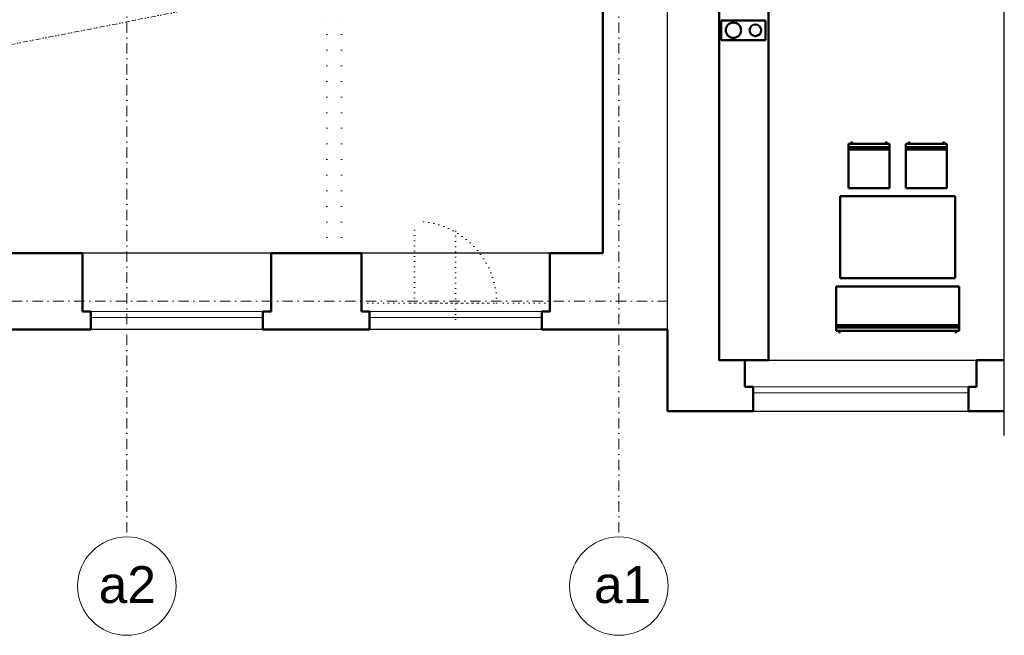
# Model space of a CAD drawing. Header units: millimetres. Extents: x 887082 to 1346431, y -219716 to -98064.
# Tile 21 of 37: x 1082045 to 1094051, y -180008 to -172496. Entities that reach past the tile are written whole.
import ezdxf

# ---------------------------------------------------------------- set-up
doc = ezdxf.new("R2010")
doc.units = ezdxf.units.MM
doc.header["$LTSCALE"] = 10
for name, pattern in [('DASHDOT', [25.4, 12.7, -6.35, 0, -6.35]), ('DIVIDE2', [15.875, 6.35, -3.175, 0, -3.175, 0, -3.175]), ('DOT', [6.35, 0, -6.35])]:
    doc.linetypes.add(name, pattern=pattern)
for name, color, linetype, lineweight in [('CKOKNA', 1, 'Continuous', 9), ('CKSTENY_OSY', 1, 'DASHDOT', 15), ('CKSTENY_REZ', 6, 'Continuous', 50), ('S-GRID-IDEN', 7, 'Continuous', 9), ('TP_bourané_kce', 7, 'DOT', 15), ('TP_podhledy', 1, 'DIVIDE2', 15)]:
    doc.layers.add(name, color=color, linetype=linetype, lineweight=lineweight)
doc.layers.add('CKSTENY_PODROVINOU', color=7, linetype='Continuous')
doc.layers.add('TP_skryté_1', color=21, linetype='Continuous', lineweight=50, plot=False)
doc.styles.add('Arial_1', font='arial.ttf', dxfattribs={"height": 450})
doc.linetypes.add('PRERUSENI', pattern='A,60,[100,cadkon.shx,S=2.5,R=0,X=0,Y=0],-10', length=70)

# ---------------------------------------------------------------- blocks, each defined once
blk = doc.blocks.new('dvouplotýnkový vařič')
at = {"color": 0, "linetype": 'ByBlock', "lineweight": -2}
for p, q in [((0, 0), (0, 540)), ((0, 540), (240, 540)), ((240, 540), (240, 0)), ((240, 0), (0, 0))]:
    blk.add_line(p, q, dxfattribs=at)
for centre, radius in [((120, 392), 93.4), ((120, 124), 70.1)]:
    blk.add_circle(centre, radius, dxfattribs=at)
blk = doc.blocks.new('*U68')
at = {"color": 0, "linetype": 'ByBlock', "lineweight": -2}
for p, q in [((1450, 1640), (-50, 1640)), ((-50, 1640), (-50, 1100)), ((1450, 1600), (-50, 1600)), ((-50, 1573), (1450, 1573)), ((0, 1656), (-20, 1656)), ((-20, 1640), (-20, 1656)), ((0, 1656), (0, 1640)), ((1400, 1656), (1400, 1640)), ((1420, 1656), (1400, 1656)), ((1420, 1640), (1420, 1656)), ((1450, 1100), (1450, 1640)), ((-50, 1100), (1450, 1100)), ((0, 1000), (1400, 1000)), ((0, 0), (0, 1000)), ((1400, 1000), (1400, 0)), ((1400, 0), (0, 0)), ((600, -100), (100, -100)), ((100, -590), (100, -100)), ((600, -100), (600, -573)), ((1300, -100), (800, -100)), ((800, -590), (800, -100)), ((1300, -100), (1300, -573)), ((600, -573), (100, -573)), ((100, -640), (100, -590)), ((100, -600), (600, -600)), ((600, -573), (600, -623)), ((600, -640), (600, -590)), ((1300, -573), (800, -573)), ((800, -640), (800, -590)), ((800, -600), (1300, -600)), ((1300, -573), (1300, -623)), ((1300, -640), (1300, -590)), ((100, -640), (600, -640)), ((130, -640), (130, -656)), ((130, -656), (150, -656)), ((150, -656), (150, -640)), ((550, -656), (550, -640)), ((550, -656), (570, -656)), ((570, -640), (570, -656)), ((800, -640), (1300, -640)), ((830, -640), (830, -656)), ((830, -656), (850, -656)), ((850, -656), (850, -640)), ((1250, -656), (1250, -640)), ((1250, -656), (1270, -656)), ((1270, -640), (1270, -656))]:
    blk.add_line(p, q, dxfattribs=at)

msp = doc.modelspace()

# ---------------------------------------------------------------- linework, layer by layer
at = {"layer": 'CKOKNA', "color": 252}
for p, q in [((1085011, -176056), (1082911, -176056)), ((1085011, -176131), (1082911, -176131)), ((1088411, -176056), (1086311, -176056)), ((1088411, -176131), (1086311, -176131)), ((1090989, -176976), (1093614, -176976)), ((1090989, -177051), (1093614, -177051))]:
    msp.add_line(p, q, dxfattribs=at)
at = {"layer": 'CKSTENY_OSY', "color": 252, "lineweight": 5}
for p, q in [((1083351, -160332), (1083351, -178808)), ((1089351, -160332), (1089351, -178808)), ((1089951, -175931), (1060084, -175931))]:
    msp.add_line(p, q, dxfattribs=at)
at = {"layer": 'CKSTENY_PODROVINOU', "color": 252, "linetype": 'PRERUSENI'}
msp.add_line((1094051, -177571), (1094051, -160159), dxfattribs=at)
at = {"layer": 'CKSTENY_PODROVINOU', "color": 252}
for p, q in [((1089946, -176276), (1089946, -170076)), ((1085111, -175346), (1082811, -175346)), ((1088511, -175346), (1086211, -175346)), ((1085011, -176276), (1082911, -176276)), ((1088411, -176276), (1086311, -176276)), ((1090889, -176651), (1093714, -176651)), ((1090989, -177271), (1093614, -177271))]:
    msp.add_line(p, q, dxfattribs=at)
at = {"layer": 'CKSTENY_REZ', "color": 252}
for p, q in [((1089156, -169926), (1089156, -175346)), ((1090576, -176651), (1090576, -170076)), ((1081711, -175346), (1082811, -175346)), ((1082811, -175346), (1082811, -176056)), ((1085111, -175346), (1085111, -176056)), ((1085111, -175346), (1086211, -175346)), ((1086211, -175346), (1086211, -176056)), ((1088511, -175346), (1088511, -176056)), ((1088511, -175346), (1089156, -175346)), ((1082811, -176056), (1082911, -176056)), ((1082911, -176056), (1082911, -176276)), ((1085011, -176056), (1085011, -176276)), ((1085111, -176056), (1085011, -176056)), ((1086211, -176056), (1086311, -176056)), ((1086311, -176056), (1086311, -176276)), ((1088411, -176056), (1088411, -176276)), ((1088511, -176056), (1088411, -176056)), ((1082911, -176276), (1081611, -176276)), ((1086311, -176276), (1085011, -176276)), ((1089946, -176276), (1088411, -176276)), ((1089946, -177271), (1089946, -176276)), ((1090889, -176651), (1090576, -176651)), ((1090889, -176651), (1090889, -176976)), ((1093714, -176651), (1094051, -176651)), ((1093714, -176651), (1093714, -176976)), ((1090889, -176976), (1090989, -176976)), ((1090989, -176976), (1090989, -177271)), ((1093614, -176976), (1093614, -177271)), ((1093614, -176976), (1093714, -176976)), ((1090989, -177271), (1089946, -177271)), ((1093614, -177271), (1094051, -177271))]:
    msp.add_line(p, q, dxfattribs=at)
at = {"layer": 'S-GRID-IDEN', "color": 252}
for centre in [(1083351, -179408), (1089351, -179408)]:
    msp.add_circle(centre, 600, dxfattribs=at)
at = {"layer": 'TP_bourané_kce', "color": 252, "ltscale": 3}
for p, q in [((1085791, -175346), (1085791, -172436)), ((1085971, -175346), (1085971, -172436))]:
    msp.add_line(p, q, dxfattribs=at)
at = {"layer": 'TP_bourané_kce', "color": 252}
for p, q in [((1086861, -175956), (1086861, -174956)), ((1087361, -176156), (1087361, -174956)), ((1086861, -175956), (1086211, -175956)), ((1086811, -175956), (1087911, -175956)), ((1086811, -175956), (1086861, -175956)), ((1086811, -176056), (1086811, -175956)), ((1086861, -175956), (1086861, -176056)), ((1086861, -175956), (1087861, -175956)), ((1086861, -175956), (1086861, -176056)), ((1086861, -175956), (1087861, -175956)), ((1087861, -175956), (1087861, -176056)), ((1088511, -175956), (1087861, -175956)), ((1087911, -175956), (1087861, -175956)), ((1087861, -175956), (1087861, -176056)), ((1087911, -176056), (1087911, -175956)), ((1086861, -176056), (1086211, -176056)), ((1086861, -176056), (1086811, -176056)), ((1086861, -176056), (1087861, -176056)), ((1086861, -176056), (1087861, -176056)), ((1088511, -176056), (1087861, -176056)), ((1087861, -176056), (1087911, -176056))]:
    msp.add_line(p, q, dxfattribs=at)
msp.add_arc((1086861, -175956), 1000, 0, 90, dxfattribs=at)
at = {"layer": 'TP_podhledy', "color": 252}
msp.add_line((1068981, -175346), (1089156, -171381), dxfattribs=at)
at = {"layer": 'TP_skryté_1', "color": 252}
msp.add_lwpolyline([(1090576, -170376), (1091176, -170376), (1091176, -176651), (1090576, -176651)], close=True, dxfattribs=at)

# ---------------------------------------------------------------- block references
at = {"layer": 'TP_skryté_1', "color": 252, "xscale": -1}
for name, p, rotation in [('dvouplotýnkový vařič', (1091140, -172505), 90), ('*U68', (1092051, -174651), 180)]:
    msp.add_blockref(name, p, dxfattribs=dict(at, rotation=rotation))

# ---------------------------------------------------------------- texts
at = {"layer": 'S-GRID-IDEN', "color": 252, "linetype": 'Continuous', "style": 'Arial_1'}
for s, p in [('a2', (1083008, -179614)), ('a1', (1089048, -179614))]:
    msp.add_text(s, height=450, dxfattribs=at).set_placement(p)

doc.saveas('drawing.dxf')
